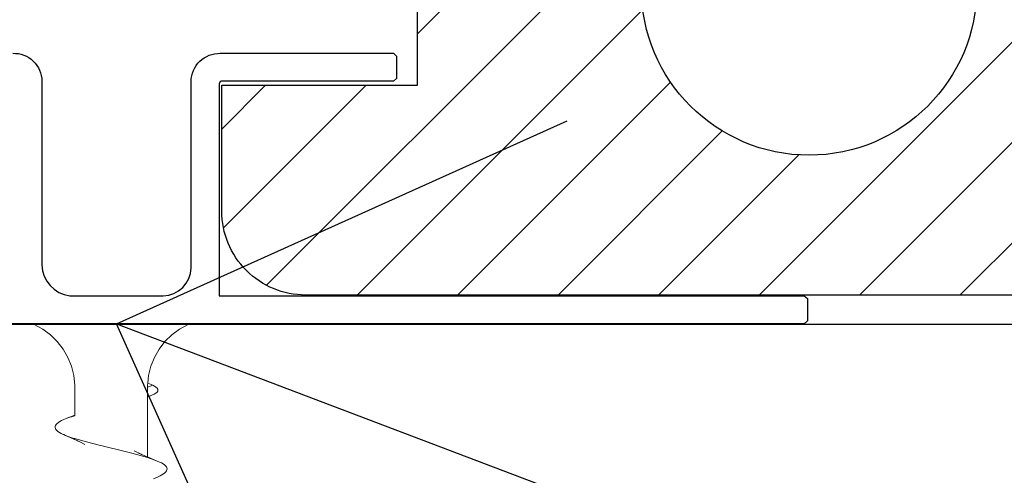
# Model space of a CAD drawing. Header units: millimetres. Extents: x -1898 to 1013, y -439 to 713.
# Tile 11 of 54: x 45 to 80, y 290 to 306. Entities that reach past the tile are written whole.
import ezdxf
from ezdxf import colors
from ezdxf.entities.mleader import LeaderData, LeaderLine
from ezdxf.math import Vec2, Vec3

# ---------------------------------------------------------------- set-up
doc = ezdxf.new("R2010")
doc.units = ezdxf.units.MM
for name, color, linetype in [('ecoteak_profil', 2, 'Continuous'), ('ecoteak_szraf', 8, 'Continuous'), ('Warstwa 1', 7, 'Continuous')]:
    doc.layers.add(name, color=color, linetype=linetype)
doc.layers.add('G-ANNO-DIMS', color=7, linetype='Continuous', lineweight=9)
doc.styles.add('ID_Arial_skala 1 100', font='arial.ttf', dxfattribs={"height": 25})

# ---------------------------------------------------------------- blocks, each defined once
blk = doc.blocks.new('A$Cec00c39f')
at = {"layer": 'ecoteak_szraf'}
h = blk.add_hatch(dxfattribs=at)
h.set_pattern_fill('LINE', color=256, scale=0.8, angle=45, style=0)
h.set_pattern_definition([(45, (70, -93.1085), (-1.79605, 1.79605), [])])
h.paths.add_polyline_path([(140, -4.5), (140, 0), (133, 0), (133, 7), (140, 7), (140, 11.5, 0.414214), (137, 14.5), (70, 14.5), (3, 14.5, 0.414214), (0, 11.5), (0, 7), (7, 7), (7, 0), (0, 0), (0, -4.5, 0.414214), (3, -7.5), (70, -7.5), (137, -7.5, 0.414214)])
h.paths.add_polyline_path([(54, 3.5, -1), (66, 3.5, -1)], flags=16)
h.paths.add_polyline_path([(35, 3.5, -1), (47, 3.5, -1)], flags=16)
h.paths.add_polyline_path([(15, 3.5, -1), (27, 3.5, -1)], flags=16)
h.paths.add_polyline_path([(93, 3.5, -1), (105, 3.5, -1)], flags=16)
h.paths.add_polyline_path([(113, 3.5, -1), (125, 3.5, -1)], flags=16)
h.paths.add_polyline_path([(74, 3.5, -1), (86, 3.5, -1)], flags=16)
at = {"layer": 'ecoteak_profil'}
blk.add_lwpolyline([(70, 14.5), (137, 14.5, -0.414214), (140, 11.5), (140, 7), (133, 7), (133, 0), (140, 0), (140, -4.5, -0.414214), (137, -7.5), (70, -7.5), (3, -7.5, -0.414214), (0, -4.5), (0, 0), (7, 0), (7, 7), (0, 7), (0, 11.5, -0.414214), (3, 14.5)], format="xyb", close=True, dxfattribs=at)
blk.add_circle((21, 3.5), 6, dxfattribs=at)
blk = doc.blocks.new('A$Cb8f0510c')
at = {"layer": 'ecoteak_profil'}
blk.add_lwpolyline([(-3.707, 9.67, -0.427288), (-2.665, 8.67), (-2.665, 2.104, 0.369089), (-1.664, 1), (1.669, 1, 0.400912), (2.67, 2), (2.67, 8.67, -0.416003), (3.712, 9.67), (9.908, 9.67), (10.013, 9.571), (10.013, 8.771), (9.908, 8.67), (3.828, 8.67, 0.618146), (3.677, 8.548), (3.67, 1.908), (3.67, 1), (24.595, 1), (24.707, 0.9), (24.707, 0.101), (24.595, 0), (-24.595, 0)], format="xyb", dxfattribs=at)
blk = doc.blocks.new('_Open90')
at = {"color": 0, "linetype": 'ByBlock', "lineweight": -2}
for p, q in [((-0.5, 0.5), (0, 0)), ((0, 0), (-1, 0)), ((0, 0), (-0.5, -0.5))]:
    blk.add_line(p, q, dxfattribs=at)
blk = doc.blocks.new('A$Ccf9743c7')
at = {"layer": 'Warstwa 1', "color": 7, "lineweight": 0, "true_color": 0xffffff}
for points in [[(2.127, 1.301), (2.127, 1.301), (1.854, 1.328), (1.521, 1.41), (1.202, 1.538), (0.904, 1.709), (0.633, 1.919), (0.394, 2.165), (0.191, 2.443), (0.029, 2.744), (0, 2.796)], [(0.191, 2.443), (0.029, 2.744), (0, 2.796)], [(0.191, 2.443), (0.029, 2.744), (0, 2.796)], [(0, 2.515), (0, 2.515), (0, 2.796)], [(0, 1.197), (0, 2.515)], [(0.394, 2.165), (0.191, 2.443)], [(0.394, 2.165), (0.191, 2.443)], [(1.202, 1.538), (0.904, 1.709), (0.633, 1.919), (0.394, 2.165)], [(1.202, 1.538), (0.904, 1.709), (0.633, 1.919), (0.394, 2.165)], [(5.541, 1.514), (5.539, 1.514), (5.471, 1.67), (5.436, 1.746), (5.402, 1.812), (5.366, 1.869), (5.331, 1.916), (5.295, 1.951), (5.26, 1.978), (5.226, 1.99), (5.19, 1.993), (5.154, 1.987), (5.119, 1.97), (5.083, 1.94), (5.048, 1.9), (5.014, 1.851), (4.978, 1.791), (4.943, 1.72), (4.908, 1.642), (4.761, 1.295), (4.761, 1.295)], [(4.783, 1.295), (4.783, 1.295), (4.803, 1.351), (4.838, 1.457), (4.872, 1.553), (4.908, 1.642), (4.943, 1.72), (4.978, 1.791), (5.014, 1.851)], [(5.366, 1.869), (5.331, 1.916), (5.295, 1.951), (5.26, 1.978), (5.226, 1.99), (5.19, 1.993), (5.154, 1.987), (5.119, 1.97), (5.083, 1.94), (5.048, 1.9), (5.014, 1.851)], [(5.471, 1.67), (5.436, 1.746), (5.402, 1.812), (5.366, 1.869)], [(1.521, 1.41), (1.202, 1.538)], [(1.521, 1.41), (1.202, 1.538)], [(1.854, 1.328), (1.521, 1.41)], [(1.854, 1.328), (1.521, 1.41)], [(2.127, 1.301), (2.127, 1.301), (2.194, 1.486), (2.194, 1.486)], [(2.127, 1.301), (2.127, 1.301), (2.194, 1.486)], [(2.127, 1.301), (2.127, 1.301), (2.194, 1.486)], [(2.626, 1.295), (2.552, 1.454), (2.514, 1.531), (2.477, 1.593), (2.442, 1.635), (2.406, 1.661), (2.371, 1.668), (2.335, 1.662), (2.298, 1.637), (2.263, 1.596), (2.228, 1.544), (2.194, 1.486)], [(2.228, 1.544), (2.194, 1.486), (2.194, 1.486)], [(2.228, 1.544), (2.194, 1.486), (2.194, 1.486)], [(2.194, 1.486), (2.268, 1.295)], [(2.194, 1.486), (2.268, 1.295), (2.268, 1.295)], [(2.335, 1.662), (2.298, 1.637), (2.263, 1.596), (2.228, 1.544)], [(2.371, 1.668), (2.335, 1.662)], [(2.552, 1.452), (2.514, 1.531), (2.477, 1.593), (2.442, 1.635), (2.406, 1.661), (2.371, 1.668)], [(2.552, 1.454), (2.552, 1.452)], [(2.552, 1.452), (2.587, 1.363)], [(2.552, 1.452), (2.587, 1.363), (2.587, 1.363)], [(2.626, 1.295), (2.626, 1.295), (2.552, 1.452), (2.552, 1.452)], [(4.908, 1.642), (4.908, 1.642), (4.761, 1.295), (4.761, 1.295)], [(4.908, 1.642), (4.908, 1.642), (4.761, 1.295), (4.761, 1.295)], [(4.838, 1.457), (4.872, 1.553), (4.908, 1.642)], [(4.908, 1.642), (4.908, 1.642)], [(0, 1.197), (0, 1.197)], [(0, 0.506), (0, 0.506), (0, 1.197)], [(2.127, 1.301), (2.127, 1.301), (1.854, 1.328)], [(2.127, 1.301), (2.127, 1.301), (1.854, 1.328)], [(2.194, 1.295), (2.127, 1.301)], [(2.268, 1.295), (2.194, 1.295)], [(2.268, 1.295), (2.194, 1.295)], [(2.61, 1.295), (2.268, 1.295), (2.268, 1.295)], [(2.621, 1.295), (2.587, 1.363), (2.587, 1.361)], [(2.61, 1.295), (2.61, 1.295), (2.587, 1.363)], [(2.587, 1.363), (2.587, 1.363)], [(2.61, 1.295), (2.587, 1.363)], [(2.587, 1.363), (2.587, 1.363), (2.619, 1.295)], [(2.587, 1.363), (2.587, 1.363), (2.619, 1.295)], [(2.621, 1.295), (2.587, 1.361), (2.587, 1.363), (2.587, 1.363)], [(2.621, 1.295), (2.587, 1.361), (2.587, 1.363), (2.587, 1.363)], [(2.587, 1.361), (2.619, 1.295)], [(2.619, 1.295), (2.61, 1.295), (2.61, 1.295)], [(2.619, 1.295), (2.61, 1.295), (2.61, 1.295)], [(2.621, 1.295), (2.619, 1.295), (2.619, 1.295)], [(2.626, 1.295), (2.621, 1.295), (2.621, 1.295)], [(4.761, 1.295), (4.761, 1.295), (2.626, 1.295), (2.626, 1.295)], [(4.761, 1.295), (4.761, 1.295), (2.626, 1.295), (2.626, 1.295)], [(4.106, -1.304), (4.106, -1.304), (4.132, -1.222), (4.168, -1.101), (4.203, -0.975), (4.239, -0.844), (4.274, -0.708), (4.308, -0.569), (4.344, -0.429), (4.379, -0.284), (4.415, -0.139), (4.45, 0.008), (4.485, 0.156), (4.52, 0.301), (4.556, 0.446), (4.591, 0.59), (4.627, 0.729), (4.661, 0.864), (4.696, 0.997), (4.732, 1.121), (4.767, 1.241), (4.783, 1.295)], [(4.665, 1.071), (4.665, 1.069), (4.542, 0.814)], [(4.612, 0.946), (4.672, 1.083), (4.672, 1.082), (4.665, 1.071)], [(4.665, 1.071), (4.615, 0.951)], [(4.761, 1.295), (4.743, 1.251), (4.667, 1.071), (4.665, 1.071)], [(4.783, 1.295), (4.783, 1.295), (4.761, 1.295)], [(4.783, 1.295), (4.761, 1.295)], [(4.783, 1.295), (4.783, 1.295), (4.803, 1.351)], [(4.783, 1.295), (4.783, 1.295), (4.803, 1.351)], [(0, 0.494), (0, 0.506)], [(0, 0.494), (0, 0.494)], [(0, -0.494), (0, -0.494), (0, 0.494)], [(0, -0.506), (0, -0.494)], [(0, -0.506), (0, -0.506)], [(0, -1.21), (0, -0.506)], [(4.239, -1.107), (4.32, -0.951)], [(0, -1.21), (0, -1.21)], [(0, -2.574), (0, -2.574), (0, -1.21)], [(0, -2.809), (0.029, -2.758), (0.191, -2.454), (0.394, -2.178), (0.633, -1.932), (0.904, -1.722), (1.202, -1.552), (1.521, -1.424), (1.854, -1.342), (2.194, -1.303)], [(0, -2.809), (0.029, -2.758), (0.191, -2.454), (0.394, -2.178), (0.633, -1.932), (0.904, -1.722), (1.202, -1.552), (1.521, -1.424), (1.854, -1.342), (2.194, -1.303)], [(0, -2.809), (0.029, -2.758), (0.191, -2.454), (0.394, -2.178), (0.633, -1.932), (0.904, -1.722), (1.202, -1.552), (1.521, -1.424), (1.854, -1.342), (2.194, -1.303)], [(2.194, -1.303), (3.262, -1.304)], [(2.194, -1.303), (3.262, -1.304)], [(3.262, -1.304), (3.264, -1.306), (3.393, -1.62)], [(3.262, -1.304), (3.264, -1.306), (3.393, -1.62)], [(3.262, -1.304), (3.264, -1.306), (3.393, -1.62)], [(3.262, -1.304), (3.262, -1.304), (3.283, -1.304)], [(3.262, -1.304), (3.262, -1.304), (3.283, -1.304)], [(3.283, -1.304), (3.288, -1.32), (3.323, -1.429), (3.357, -1.527), (3.393, -1.62), (3.393, -1.62), (3.428, -1.702), (3.464, -1.776)], [(3.283, -1.304), (3.288, -1.32)], [(3.283, -1.304), (3.283, -1.304)], [(3.994, -1.629), (4.125, -1.344)], [(3.994, -1.629), (4.125, -1.344)], [(3.995, -1.629), (4.123, -1.345)], [(4.063, -1.443), (4.126, -1.322), (4.126, -1.322)], [(4.063, -1.471), (4.123, -1.345), (4.125, -1.344)], [(4.063, -1.471), (4.123, -1.345), (4.125, -1.344)], [(4.063, -1.471), (4.125, -1.344), (4.125, -1.344)], [(4.126, -1.322), (4.076, -1.437), (4.076, -1.438)], [(4.139, -1.304), (4.077, -1.435)], [(4.139, -1.304), (4.077, -1.435)], [(4.139, -1.304), (4.077, -1.435)], [(4.077, -1.435), (4.126, -1.322)], [(4.077, -1.435), (4.077, -1.435), (4.126, -1.322)], [(4.123, -1.345), (4.125, -1.344), (4.14, -1.304)], [(4.125, -1.344), (4.125, -1.344), (4.14, -1.304)], [(4.125, -1.344), (4.125, -1.344), (4.14, -1.304)], [(4.125, -1.344), (4.142, -1.304)], [(4.125, -1.344), (4.142, -1.304)], [(4.125, -1.344), (4.142, -1.304)], [(4.126, -1.322), (4.134, -1.304)], [(4.134, -1.304), (4.134, -1.304), (4.165, -1.246), (4.165, -1.246)], [(4.165, -1.246), (4.139, -1.304), (4.139, -1.304)], [(4.139, -1.304), (4.14, -1.304)], [(4.139, -1.304), (4.139, -1.304)], [(4.139, -1.304), (4.14, -1.304)], [(4.139, -1.304), (4.139, -1.304)], [(4.14, -1.304), (4.14, -1.304), (4.183, -1.213)], [(4.14, -1.304), (4.142, -1.304)], [(4.14, -1.304), (4.142, -1.304)], [(4.142, -1.304), (4.142, -1.304), (4.239, -1.107)], [(4.165, -1.246), (4.183, -1.213), (4.183, -1.213)], [(4.183, -1.213), (4.239, -1.107), (4.239, -1.107)], [(3.921, -1.79), (3.957, -1.717)], [(3.957, -1.717), (3.994, -1.629)], [(3.957, -1.717), (3.994, -1.629)], [(3.957, -1.717), (3.965, -1.7), (3.992, -1.634)], [(4.061, -1.473), (3.992, -1.634), (3.992, -1.634)], [(3.992, -1.634), (3.994, -1.631), (3.994, -1.629)], [(3.994, -1.629), (3.995, -1.629), (4.063, -1.471)], [(3.995, -1.629), (4.063, -1.471)], [(4.076, -1.438), (4.076, -1.438), (4.028, -1.542), (4.028, -1.544), (4.061, -1.473), (4.061, -1.473)], [(4.028, -1.544), (4.063, -1.443)], [(4.076, -1.438), (4.061, -1.471), (4.061, -1.473)], [(4.061, -1.473), (4.061, -1.471), (4.063, -1.471)], [(4.063, -1.471), (4.077, -1.435)], [(4.063, -1.471), (4.063, -1.471), (4.077, -1.435)], [(4.077, -1.435), (4.077, -1.437), (4.076, -1.438)], [(3.464, -1.776), (3.499, -1.839), (3.533, -1.894), (3.569, -1.937), (3.604, -1.971)], [(3.604, -1.971), (3.64, -1.995), (3.676, -2.007), (3.709, -2.007)], [(3.709, -2.007), (3.745, -1.998), (3.781, -1.979), (3.816, -1.949), (3.852, -1.907), (3.887, -1.853), (3.921, -1.79)], [(0, -2.809), (0, -2.809), (0, -2.574)]]:
    blk.add_lwpolyline(points, dxfattribs=at)
blk.add_open_spline([(3.992, -1.634), (3.992, -1.634), (3.992, -1.634), (3.992, -1.634), (3.992, -1.634), (3.992, -1.634), (3.992, -1.634), (3.992, -1.634), (4.028, -1.544), (4.028, -1.544), (4.028, -1.544), (4.028, -1.544), (4.028, -1.544), (4.028, -1.544), (4.028, -1.544), (4.028, -1.544), (4.028, -1.544), (4.063, -1.443), (4.063, -1.443), (4.063, -1.443), (4.063, -1.443), (4.063, -1.443), (4.063, -1.443), (4.063, -1.443), (4.063, -1.443), (4.063, -1.443), (4.097, -1.336), (4.097, -1.336), (4.097, -1.336), (4.106, -1.304), (4.106, -1.304)], degree=3, knots=[0, 0, 0, 0, 1, 1, 1, 2, 2, 2, 3, 3, 3, 4, 4, 4, 5, 5, 5, 6, 6, 6, 7, 7, 7, 8, 8, 8, 9, 9, 9, 10, 10, 10, 10], dxfattribs=at)

msp = doc.modelspace()

# ---------------------------------------------------------------- linework, layer by layer
at = {"layer": 'ecoteak_profil'}
msp.add_lwpolyline([(-34.519, 265.06), (215.507, 265.06), (215.507, 295.065), (-34.519, 295.065)], close=True, dxfattribs=at)

# ---------------------------------------------------------------- block references
for name, p in [('A$Cec00c39f', (52.071, 303.62)), ('A$Cb8f0510c', (48.304, 295.093))]:
    msp.add_blockref(name, p, dxfattribs=at)
at = {"layer": 'ecoteak_profil', "rotation": 270}
msp.add_blockref('A$Ccf9743c7', (48.122, 295.093), dxfattribs=at)

# ---------------------------------------------------------------- leaders
at = {"layer": 'G-ANNO-DIMS'}
ml = msp.add_multileader_mtext('Standard', dxfattribs=at)
ml.set_content('KLIPS MONTAŻOWY', color=256, style='ID_Arial_skala 1 100')
ml.set_leader_properties()
ml.set_arrow_properties(name='OPEN90')
ml.build(insert=Vec2(0, 0))
ml.multileader.update_dxf_attribs({"text_right_attachment_type": 6, "dogleg_length": 0.36, "arrow_head_size": 25})
ctx = ml.context
ctx.base_point, ctx.char_height, ctx.arrow_head_size, ctx.landing_gap_size, ctx.plane_origin = Vec3(686.604, 95.229), 25, 25, 0.09, Vec3(528.056, 88.093)
ctx.right_attachment = 6
notes = []
notes.append((ctx, [(0, (1, 1, 0), (575.12, 95.229), (1, 0), 111.483, [(0, [(48.304, 295.093)], 0, [])])]))
ctx.mtext.insert, ctx.mtext.flow_direction = Vec3(686.694, 107.942), 5
for ctx, leaders in notes:
    for number, flags, end, landing, length, lines in leaders:
        leader = LeaderData()
        leader.index, (leader.has_last_leader_line, leader.has_dogleg_vector, leader.attachment_direction) = number, flags
        leader.last_leader_point, leader.dogleg_vector, leader.dogleg_length = Vec3(end), Vec3(landing), length
        for number, points, colour, breaks in lines:
            line = LeaderLine()
            line.index, line.vertices, line.color, line.breaks = number, Vec3.list(points), colors.encode_raw_color(colour), breaks
            leader.lines.append(line)
        ctx.leaders.append(leader)

doc.saveas('drawing.dxf')
